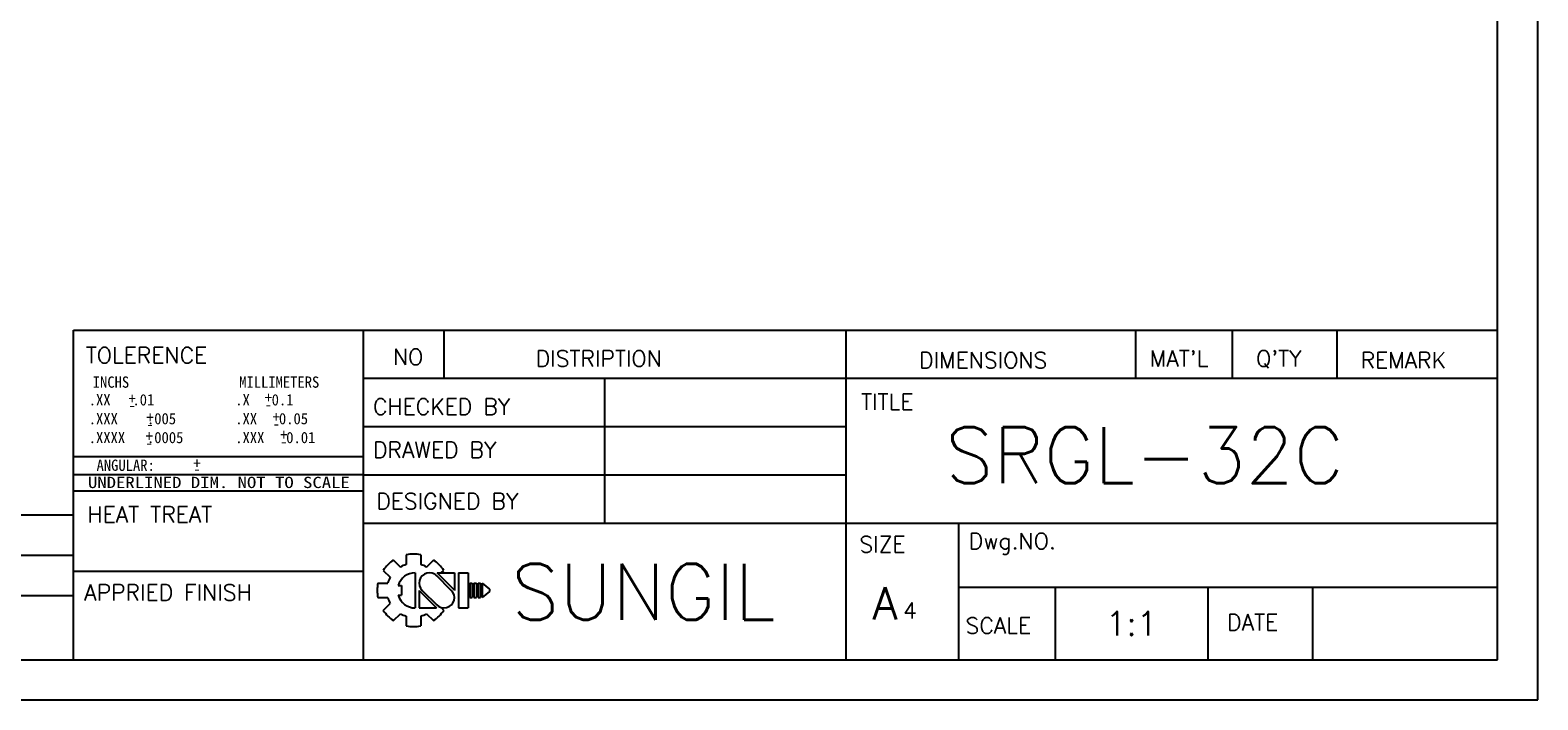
# Model space of a CAD drawing. Extents: x 10 to 307, y 10 to 220.
# Tile 2 of 4: x 120 to 307, y 10 to 93. Entities that reach past the tile are written whole.
import ezdxf
from ezdxf.enums import TextEntityAlignment as Align

# ---------------------------------------------------------------- set-up
doc = ezdxf.new("R2010")
doc.units = 0
doc.header["$LTSCALE"] = 0.5
doc.header["$MEASUREMENT"] = 0
doc.layers.get('0').update_dxf_attribs({"linetype": 'CONTINUOUS'})
doc.layers.add('DIM', color=4, linetype='CONTINUOUS')
doc.styles.add('MONOTXT', font='DotumChe.ttf')
doc.styles.get("Standard").update_dxf_attribs({"font": 'romans.shx', "bigfont": 'whgtxt.shx'})

msp = doc.modelspace()

# ---------------------------------------------------------------- linework, layer by layer
for p, q in [((307, 10), (307, 220)), ((302, 15), (302, 215)), ((125, 15), (125, 56)), ((125, 56), (302, 56)), ((161, 56), (161, 15)), ((171, 56), (171, 50)), ((221, 56), (221, 15)), ((257, 56), (257, 50)), ((269, 56), (269, 50)), ((282, 56), (282, 50)), ((161, 50), (302, 50)), ((191, 50), (191, 32)), ((161, 44), (221, 44)), ((161, 38), (221, 38)), ((125, 36), (161, 36)), ((20.1963, 33), (125, 33)), ((161, 32), (302, 32)), ((235, 32), (235, 15)), ((20.1963, 28), (125, 28)), ((125, 26), (161, 26)), ((20.1963, 23), (125, 23)), ((235, 24), (302, 24)), ((247, 24), (247, 15)), ((265.9684, 24), (265.9684, 15)), ((279.008, 24), (279.008, 15)), ((15, 15), (302, 15)), ((10, 10), (307, 10))]:
    msp.add_line(p, q)
at = {"color": 0}
for p, q in [((125, 40.2855), (161, 40.2855)), ((125, 38.0531), (161, 38.0531))]:
    msp.add_line(p, q, dxfattribs=at)
at = {"layer": 'DIM', "color": 0}
for p, q in [((164.7555, 27.3858), (165.616, 26.5254)), ((166.3456, 28.0444), (166.3456, 26.8276)), ((168.1456, 28.0444), (168.1456, 26.8276)), ((168.8752, 26.5254), (169.7356, 27.3858)), ((162.8242, 24.523), (164.041, 24.523)), ((162.8242, 24.523), (164.041, 24.523)), ((163.4828, 26.113), (164.3432, 25.2526)), ((167.4582, 25.8087), (167.4582, 21.4373)), ((171.9487, 23.623), (170.0992, 25.4663)), ((172.3357, 23.6608), (170.1807, 25.8087)), ((170.1807, 25.8087), (172.3357, 25.8087)), ((170.7041, 25.8087), (171.0084, 26.113)), ((172.3357, 25.8087), (172.3357, 23.623)), ((172.8457, 25.8087), (172.8457, 23.623)), ((172.8457, 25.8087), (174.0457, 25.8087)), ((174.0457, 25.8087), (174.0457, 23.623)), ((174.2557, 24.523), (174.2557, 23.623)), ((174.2557, 24.523), (174.5557, 24.523)), ((174.5557, 24.523), (174.5557, 23.623)), ((174.7657, 24.523), (174.7657, 23.623)), ((174.7657, 24.523), (175.0657, 24.523)), ((175.0657, 24.523), (175.0657, 23.623)), ((175.2757, 24.523), (175.2757, 23.623)), ((175.2757, 24.523), (175.5757, 24.523)), ((175.5757, 24.523), (175.5757, 23.623)), ((175.7857, 24.523), (175.7857, 23.623)), ((175.7857, 24.523), (176.6857, 23.773)), ((162.8242, 22.723), (164.041, 22.723)), ((165.3565, 24.223), (165.766, 24.223)), ((165.3565, 23.023), (165.766, 23.023)), ((165.766, 24.223), (165.766, 23.023)), ((167.9557, 23.623), (167.9557, 21.4373)), ((167.9557, 23.5851), (170.1107, 21.4373)), ((168.3427, 23.623), (170.1922, 21.7796)), ((172.8457, 23.623), (172.8457, 21.4373)), ((174.0457, 23.623), (174.0457, 21.4373)), ((174.2557, 23.623), (174.2557, 22.723)), ((174.2557, 22.723), (174.5557, 22.723)), ((174.5557, 23.623), (174.5557, 22.723)), ((174.7657, 23.623), (174.7657, 22.723)), ((174.7657, 22.723), (175.0657, 22.723)), ((175.0657, 23.623), (175.0657, 22.723)), ((175.2757, 23.623), (175.2757, 22.723)), ((175.2757, 22.723), (175.5757, 22.723)), ((175.5757, 23.623), (175.5757, 22.723)), ((175.7857, 23.623), (175.7857, 22.723)), ((176.6857, 23.473), (175.7857, 22.723)), ((176.6857, 23.773), (176.6857, 23.623)), ((176.6857, 23.773), (176.6857, 23.473)), ((176.6857, 23.623), (176.6857, 23.473)), ((163.4828, 21.133), (164.3432, 21.9934)), ((164.7555, 19.8602), (165.616, 20.7206)), ((167.9557, 21.4373), (170.1107, 21.4373)), ((168.8752, 20.7206), (169.7356, 19.8602)), ((170.6284, 21.5129), (171.0084, 21.133)), ((172.8457, 21.4373), (174.0457, 21.4373)), ((166.3456, 20.4184), (166.3456, 19.2016)), ((168.1456, 20.4184), (168.1456, 19.2016))]:
    msp.add_line(p, q, dxfattribs=at)
for centre, radius, start, end in [((167.2456, 23.623), 4.5121, 78.49434, 101.50566), ((167.2456, 23.623), 4.5121, 123.49434, 146.50566), ((167.2456, 23.623), 3.3286, 105.687209, 119.312791), ((167.2456, 23.623), 3.3286, 60.687209, 74.312791), ((167.2456, 23.623), 4.5121, 33.49434, 56.50566), ((167.2456, 23.623), 4.5121, 168.49434, 191.50566), ((167.2456, 23.623), 3.3286, 150.687209, 164.312791), ((167.4582, 23.623), 2.1857, 90, 164.067144), ((169.2307, 24.5359), 1.2728, 43.220228, 225.828215), ((167.2456, 23.623), 3.3286, 195.687209, 209.312791), ((167.4582, 23.623), 2.1857, 195.932856, 270), ((171.0607, 22.7101), 1.2728, 223.220228, 45.828215), ((167.2456, 23.623), 4.5121, 213.49434, 236.50566), ((167.2456, 23.623), 3.3286, 240.687209, 254.312791), ((167.2456, 23.623), 3.3286, 285.687209, 299.312791), ((167.2456, 23.623), 4.5121, 303.49434, 326.50566), ((167.2456, 23.623), 4.5121, 258.49434, 281.50566)]:
    msp.add_arc(centre, radius, start, end, dxfattribs=at)

# ---------------------------------------------------------------- texts
for s, height, p in [('TOLERENCE', 2, (126.5255, 51.8649)), ('NO', 2, (164.6932, 51.6585)), ('DISTRIPTION', 2, (182.436, 51.4522)), ('DIMENSIONS', 2, (230.0941, 51.2459)), ("MAT'L", 2, (258.7715, 51.4522)), ("Q'TY", 2, (271.9755, 51.4522)), ('REMARK', 2, (284.9731, 51.2459)), ('CHECKED BY', 2, (162.2174, 45.4691)), ('TITLE', 2, (222.8732, 46.0881)), ('DRAWED BY', 2, (162.2174, 40.105)), ('DESIGNED BY', 2, (162.6301, 33.7092)), ('HEAT TREAT', 2, (126.7318, 32.0587)), ('SIZE', 2, (222.6669, 28.3451)), ('Dwg.NO.', 2, (236.2835, 28.7577)), ('APPRIED FINISH', 2, (126.3191, 22.362)), ('A', 4, (224.3125, 20.0165)), ('DATE', 2, (268.388, 18.6483)), ('SCALE', 2, (235.8709, 18.2357))]:
    msp.add_text(s, height=height).set_placement(p)
at = {"style": 'MONOTXT'}
for s, p in [('INCHS', (127.3862, 48.8304)), ('MILLIMETERS', (145.5862, 48.8304)), ('.XX   .01', (126.8839, 46.6317)), ('+', (131.8296, 46.7971)), ('.X   0.1', (145.0965, 46.6317)), ('+', (148.7629, 46.898)), ('.XXX    .005', (126.8839, 44.2829)), ('-', (131.8296, 45.9489)), ('+', (134.0515, 44.4423)), ('.XX   0.05', (145.0965, 44.2829)), ('-', (148.7629, 46.0498)), ('+', (149.7392, 44.5096)), ('.XXXX   .0005', (126.8839, 41.934)), ('+', (133.9505, 42.1212)), ('-', (134.0515, 43.5942)), ('.XXX   0.01', (145.0965, 41.934)), ('-', (149.7392, 43.6614)), ('+', (150.6818, 42.2894)), ('-', (133.9505, 41.273)), ('-', (150.6818, 41.4412)), ('ANGULAR:   ', (127.8556, 38.4887)), ('+', (139.8877, 38.7436)), ('-', (139.8877, 38.0436))]:
    msp.add_text(s, height=1.4, dxfattribs=at).set_placement(p)
at = {"style": 'MONOTXT', "width": 1.217965}
msp.add_text('UNDERLINED DIM. NOT TO SCALE', height=1.4, rotation=360, dxfattribs=at).set_placement((126.7857, 36.3492), (159.3357, 36.3492), align=Align.FIT)
at = {"layer": 'DIM', "color": 0}
for s, height, p in [('SRGL-32C', 6.96943, (233.3381, 36.9572)), ('SUNGIL', 6.96943, (179.3936, 19.9572)), ('4', 2, (228.1221, 20.104))]:
    msp.add_text(s, height=height, dxfattribs=at).set_placement(p)
at = {"layer": 'DIM', "color": 0, "insert": (256.5, 19.5), "char_height": 3, "width": 19, "attachment_point": 5}
msp.add_mtext('1:1', dxfattribs=at)

doc.saveas('drawing.dxf')
